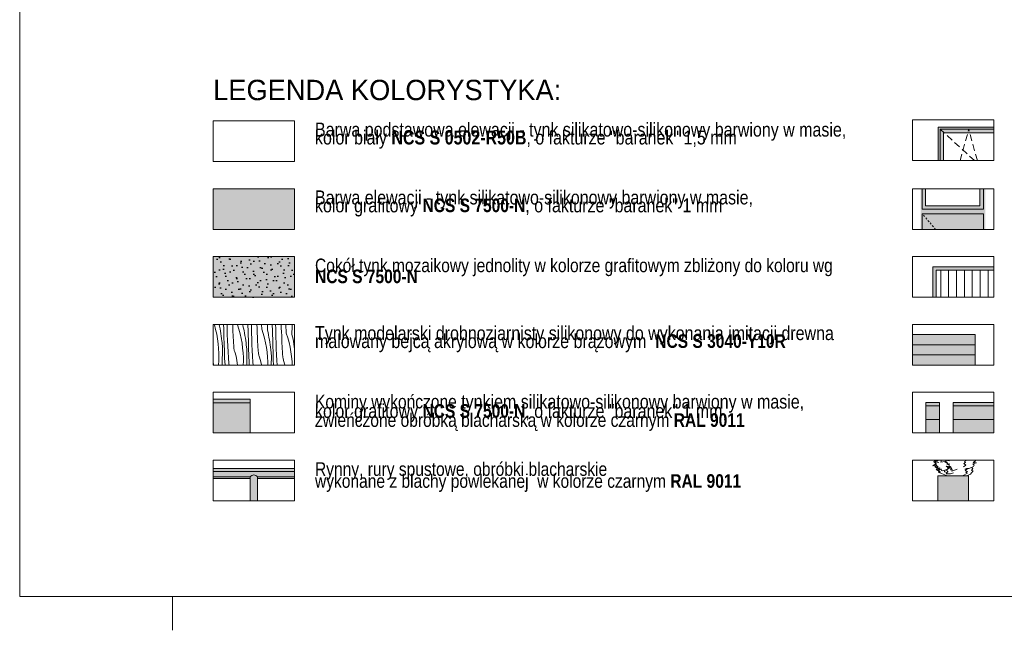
# Model space of a CAD drawing. Extents: x -366324 to -207045, y 68808 to 138616.
# Tile 1 of 170: x -366324 to -351821, y 68808 to 77809. Entities that reach past the tile are written whole.
import ezdxf

# ---------------------------------------------------------------- set-up
doc = ezdxf.new("R2010")
doc.units = 0
doc.header["$MEASUREMENT"] = 0
for name, pattern in [('Dashed', [564.444447, 282.222223, -282.222223]), ('Hidden Line', [50, 25, -25]), ('Krawędzie ukryte', [150, 100, -50])]:
    doc.linetypes.add(name, pattern=pattern)
for name, color, linetype, lineweight in [('Arch balustrady_Nr_Pióra__21', 7, 'Continuous', 9), ('Arch dachowki_Nr_Pióra__21', 7, 'Continuous', 9), ('Arch deszczówka_Nr_Pióra__21', 7, 'Continuous', 9), ('Arch kolorystyka_Nr_Pióra__1', 7, 'Continuous', 25), ('Arch kolorystyka_Nr_Pióra__41', 7, 'Continuous', 15), ('Arch okna_Nr_Pióra__21', 7, 'Continuous', 9), ('Arch okna_Nr_Pióra__5', 7, 'Continuous', 13), ('Arch opisy_Nr_Pióra__1', 7, 'Continuous', 25), ('Arch opisy_Nr_Pióra__21', 7, 'Continuous', 9), ('Arch schody_Nr_Pióra__21', 7, 'Continuous', 9), ('ARCH TABELA_Nr_Pióra__21', 7, 'Continuous', 9), ('arch wypelnienia_Nr_Pióra__21', 7, 'Continuous', 9), ('INWENT.ŚCIANY_Nr_Pióra__21', 7, 'Continuous', 9), ('INWENT.ŚCIANY_Nr_Pióra__5', 7, 'Continuous', 13)]:
    doc.layers.add(name, color=color, linetype=linetype, lineweight=lineweight)
for name, color, linetype, lineweight, true_color in [('Arch deszczówka_Nr_Pióra__22', 7, 'Continuous', 9, 0x7f7f7f), ('Arch kolorystyka_Nr_Pióra__2', 7, 'Continuous', 13, 0x7f7f7f), ('Arch kolorystyka_Nr_Pióra__22', 7, 'Continuous', 9, 0x7f7f7f), ('Arch kolorystyka_Nr_Pióra__81', 7, 'Continuous', 9, 0x5d5d5d), ('Arch okna_Nr_Pióra__81', 7, 'Continuous', 9, 0x5d5d5d), ('Arch rynny_Nr_Pióra__22', 7, 'Continuous', 9, 0x7f7f7f), ('arch wypelnienia_Nr_Pióra__2', 7, 'Continuous', 13, 0x7f7f7f), ('Arch zieleń_Nr_Pióra__4', 7, 'Continuous', 9, 0x029e21)]:
    doc.layers.add(name, color=color, linetype=linetype, lineweight=lineweight, true_color=true_color)
doc.styles.add('GENERATED_STYLE_2', font='txt')
doc.styles.add('GENERATED_STYLE_3', font='txt')

# ---------------------------------------------------------------- blocks, each defined once
blk = doc.blocks.new('*X116')
at = {"layer": 'Arch kolorystyka_Nr_Pióra__22', "linetype": 'Continuous'}
for p, q in [((-363459, 73317), (-363457, 73309)), ((-363457, 73309), (-363438, 73241)), ((-363385, 73317), (-363379, 73289)), ((-363379, 73289), (-363372, 73253)), ((-363372, 73253), (-363366, 73217)), ((-363321, 73307), (-363321, 73317)), ((-363320, 73293), (-363321, 73307)), ((-363319, 73278), (-363320, 73293)), ((-363319, 73264), (-363319, 73278)), ((-363318, 73250), (-363319, 73264)), ((-363317, 73236), (-363318, 73250)), ((-363270, 73254), (-363270, 73317)), ((-363268, 73168), (-363270, 73254)), ((-363186, 73285), (-363186, 73317)), ((-363185, 73245), (-363186, 73285)), ((-363183, 73205), (-363185, 73245)), ((-363118, 73313), (-363118, 73317)), ((-363118, 73313), (-363096, 73245)), ((-363096, 73245), (-363078, 73177)), ((-363035, 73298), (-363034, 73317)), ((-363035, 73298), (-363026, 73262)), ((-363026, 73262), (-363019, 73226)), ((-362962, 73285), (-362963, 73317)), ((-362962, 73271), (-362962, 73285)), ((-362961, 73257), (-362962, 73271)), ((-362960, 73243), (-362961, 73257)), ((-362912, 73309), (-362912, 73317)), ((-362911, 73293), (-362912, 73309)), ((-362910, 73276), (-362911, 73293)), ((-362909, 73190), (-362910, 73276)), ((-362826, 73261), (-362830, 73317)), ((-362825, 73221), (-362826, 73261)), ((-362758, 73249), (-362761, 73317)), ((-362758, 73249), (-362736, 73182)), ((-362674, 73234), (-362674, 73317)), ((-362602, 73222), (-362605, 73317)), ((-362554, 73312), (-362554, 73317)), ((-362554, 73296), (-362554, 73312)), ((-362553, 73279), (-362554, 73296)), ((-362552, 73262), (-362553, 73279)), ((-362552, 73246), (-362552, 73262)), ((-362551, 73229), (-362552, 73246)), ((-362471, 73270), (-362474, 73317)), ((-362466, 73198), (-362471, 73270)), ((-362398, 73186), (-362405, 73317)), ((-362314, 73171), (-362313, 73289)), ((-362313, 73289), (-362313, 73317)), ((-363438, 73241), (-363422, 73172)), ((-363422, 73172), (-363410, 73103)), ((-363410, 73103), (-363400, 73033)), ((-363366, 73217), (-363360, 73181)), ((-363360, 73181), (-363355, 73144)), ((-363355, 73144), (-363350, 73108)), ((-363350, 73108), (-363346, 73071)), ((-363315, 73132), (-363317, 73236)), ((-363313, 73027), (-363315, 73132)), ((-363264, 73082), (-363268, 73168)), ((-363182, 73165), (-363183, 73205)), ((-363180, 73125), (-363182, 73165)), ((-363177, 73085), (-363180, 73125)), ((-363078, 73177), (-363062, 73109)), ((-363062, 73109), (-363049, 73039)), ((-363019, 73226), (-363012, 73190)), ((-363012, 73190), (-363006, 73154)), ((-363006, 73154), (-363000, 73117)), ((-363000, 73117), (-362995, 73081)), ((-362960, 73229), (-362960, 73243)), ((-362959, 73215), (-362960, 73229)), ((-362958, 73201), (-362959, 73215)), ((-362958, 73187), (-362958, 73201)), ((-362957, 73173), (-362958, 73187)), ((-362955, 73068), (-362957, 73173)), ((-362907, 73105), (-362909, 73190)), ((-362904, 73019), (-362907, 73105)), ((-362824, 73181), (-362825, 73221)), ((-362823, 73141), (-362824, 73181)), ((-362821, 73101), (-362823, 73141)), ((-362819, 73061), (-362821, 73101)), ((-362736, 73182), (-362717, 73114)), ((-362717, 73114), (-362702, 73045)), ((-362674, 73234), (-362666, 73198)), ((-362666, 73198), (-362659, 73162)), ((-362659, 73162), (-362652, 73126)), ((-362652, 73126), (-362645, 73090)), ((-362601, 73208), (-362602, 73222)), ((-362601, 73194), (-362601, 73208)), ((-362600, 73179), (-362601, 73194)), ((-362599, 73165), (-362600, 73179)), ((-362599, 73151), (-362599, 73165)), ((-362598, 73137), (-362599, 73151)), ((-362597, 73123), (-362598, 73137)), ((-362597, 73109), (-362597, 73123)), ((-362595, 73005), (-362597, 73109)), ((-362550, 73212), (-362551, 73229)), ((-362549, 73127), (-362550, 73212)), ((-362547, 73041), (-362549, 73127)), ((-362465, 73158), (-362466, 73198)), ((-362464, 73118), (-362465, 73158)), ((-362463, 73078), (-362464, 73118)), ((-362398, 73186), (-362376, 73118)), ((-362376, 73118), (-362357, 73050)), ((-362314, 73171), (-362306, 73135)), ((-362306, 73135), (-362298, 73099)), ((-362298, 73099), (-362292, 73063)), ((-363400, 73033), (-363394, 72962)), ((-363394, 72962), (-363390, 72892)), ((-363344, 73055), (-363346, 73071)), ((-363342, 73039), (-363344, 73055)), ((-363340, 73023), (-363342, 73039)), ((-363339, 73007), (-363340, 73023)), ((-363338, 72991), (-363339, 73007)), ((-363337, 72975), (-363338, 72991)), ((-363337, 72959), (-363337, 72975)), ((-363337, 72943), (-363337, 72959)), ((-363309, 72922), (-363313, 73027)), ((-363260, 72997), (-363264, 73082)), ((-363255, 72911), (-363260, 72997)), ((-363175, 73045), (-363177, 73085)), ((-363172, 73005), (-363175, 73045)), ((-363172, 72993), (-363172, 73005)), ((-363171, 72982), (-363172, 72993)), ((-363169, 72970), (-363171, 72982)), ((-363168, 72958), (-363169, 72970)), ((-363165, 72947), (-363168, 72958)), ((-363049, 73039), (-363040, 72969)), ((-363040, 72969), (-363034, 72899)), ((-362995, 73081), (-362990, 73044)), ((-362990, 73044), (-362986, 73008)), ((-362984, 72992), (-362986, 73008)), ((-362981, 72976), (-362984, 72992)), ((-362980, 72960), (-362981, 72976)), ((-362978, 72944), (-362980, 72960)), ((-362953, 72963), (-362955, 73068)), ((-362949, 72859), (-362953, 72963)), ((-362900, 72933), (-362904, 73019)), ((-362817, 73022), (-362819, 73061)), ((-362815, 72982), (-362817, 73022)), ((-362812, 72942), (-362815, 72982)), ((-362702, 73045), (-362689, 72976)), ((-362689, 72976), (-362680, 72906)), ((-362645, 73090), (-362640, 73054)), ((-362640, 73054), (-362634, 73017)), ((-362634, 73017), (-362630, 72981)), ((-362630, 72981), (-362626, 72944)), ((-362592, 72900), (-362595, 73005)), ((-362544, 72955), (-362547, 73041)), ((-362540, 72870), (-362544, 72955)), ((-362461, 73038), (-362463, 73078)), ((-362459, 72998), (-362461, 73038)), ((-362457, 72958), (-362459, 72998)), ((-362455, 72918), (-362457, 72958)), ((-362357, 73050), (-362342, 72982)), ((-362342, 72982), (-362329, 72912)), ((-362292, 73063), (-362285, 73026)), ((-362285, 73026), (-362279, 72990)), ((-362279, 72990), (-362274, 72954)), ((-363391, 72801), (-363390, 72821)), ((-363390, 72892), (-363390, 72821)), ((-363341, 72754), (-363340, 72817)), ((-363340, 72817), (-363338, 72880)), ((-363338, 72880), (-363337, 72943)), ((-363305, 72818), (-363309, 72922)), ((-363300, 72717), (-363305, 72818)), ((-363249, 72826), (-363255, 72911)), ((-363242, 72740), (-363249, 72826)), ((-363163, 72935), (-363165, 72947)), ((-363160, 72924), (-363163, 72935)), ((-363156, 72912), (-363160, 72924)), ((-363138, 72848), (-363156, 72912)), ((-363124, 72783), (-363138, 72848)), ((-363034, 72899), (-363030, 72828)), ((-363030, 72828), (-363030, 72758)), ((-362979, 72754), (-362978, 72816)), ((-362977, 72927), (-362978, 72944)), ((-362978, 72816), (-362977, 72879)), ((-362977, 72911), (-362977, 72927)), ((-362977, 72895), (-362977, 72911)), ((-362977, 72879), (-362977, 72895)), ((-362945, 72754), (-362949, 72859)), ((-362895, 72848), (-362900, 72933)), ((-362889, 72762), (-362895, 72848)), ((-362811, 72930), (-362812, 72942)), ((-362810, 72918), (-362811, 72930)), ((-362809, 72906), (-362810, 72918)), ((-362807, 72895), (-362809, 72906)), ((-362805, 72883), (-362807, 72895)), ((-362803, 72871), (-362805, 72883)), ((-362800, 72860), (-362803, 72871)), ((-362796, 72849), (-362800, 72860)), ((-362778, 72785), (-362796, 72849)), ((-362680, 72906), (-362673, 72835)), ((-362673, 72835), (-362670, 72765)), ((-362623, 72928), (-362626, 72944)), ((-362621, 72912), (-362623, 72928)), ((-362620, 72896), (-362621, 72912)), ((-362618, 72880), (-362620, 72896)), ((-362617, 72864), (-362618, 72880)), ((-362618, 72753), (-362617, 72815)), ((-362617, 72848), (-362617, 72864)), ((-362616, 72832), (-362617, 72848)), ((-362617, 72815), (-362616, 72832)), ((-362589, 72795), (-362592, 72900)), ((-362535, 72784), (-362540, 72870)), ((-362452, 72878), (-362455, 72918)), ((-362451, 72866), (-362452, 72878)), ((-362450, 72855), (-362451, 72866)), ((-362449, 72843), (-362450, 72855)), ((-362447, 72831), (-362449, 72843)), ((-362445, 72820), (-362447, 72831)), ((-362442, 72808), (-362445, 72820)), ((-362329, 72912), (-362319, 72842)), ((-362319, 72842), (-362313, 72772)), ((-363470, 72717), (-363474, 72773)), ((-363396, 72719), (-363394, 72739)), ((-363396, 72717), (-363396, 72719)), ((-363394, 72739), (-363393, 72760)), ((-363393, 72760), (-363392, 72780)), ((-363392, 72780), (-363391, 72801)), ((-363341, 72717), (-363341, 72754)), ((-363240, 72717), (-363242, 72740)), ((-363115, 72717), (-363124, 72783)), ((-363031, 72737), (-363030, 72758)), ((-363031, 72717), (-363031, 72737)), ((-362980, 72717), (-362979, 72754)), ((-362943, 72717), (-362945, 72754)), ((-362885, 72717), (-362889, 72762)), ((-362764, 72720), (-362778, 72785)), ((-362764, 72717), (-362764, 72720)), ((-362670, 72765), (-362670, 72717)), ((-362619, 72717), (-362618, 72753)), ((-362586, 72717), (-362589, 72795)), ((-362530, 72717), (-362535, 72784)), ((-362439, 72797), (-362442, 72808)), ((-362436, 72785), (-362439, 72797)), ((-362418, 72721), (-362436, 72785)), ((-362417, 72717), (-362418, 72721)), ((-362313, 72772), (-362311, 72717))]:
    blk.add_line(p, q, dxfattribs=at)
blk = doc.blocks.new('Wypełnienie_58')
at = {"layer": 'Arch kolorystyka_Nr_Pióra__22', "linetype": 'Dashed'}
blk.add_blockref('*X116', (0, 0), dxfattribs=at)

msp = doc.modelspace()

# ---------------------------------------------------------------- hatches: boundary and pattern name
at = {"layer": 'Arch kolorystyka_Nr_Pióra__1', "linetype": 'Continuous'}
h = msp.add_hatch(dxfattribs=at)
h.set_pattern_fill('Carpet', color=256, style=0, pattern_type=2)
h.set_pattern_definition([(45, (0, 300), (-95.459415, 95.459415), [0, -90, 0, -135]), (110, (300, 300), (126.858504, 46.17272), [0, -66, 0, -114])])
h.paths.add_polyline_path([(-363474.3, 73717.4), (-362274.3, 73717.4), (-362274.3, 74167.4), (-362274.3, 74317.4), (-363474.3, 74317.4)], flags=0)
at = {"layer": 'Arch kolorystyka_Nr_Pióra__2', "linetype": 'Continuous'}
msp.add_hatch(color=256, dxfattribs=at).paths.add_polyline_path([(-352129.3, 74717.4), (-352129.3, 74947.4), (-353029.3, 74947.4), (-353029.3, 74717.4)], flags=0)
at = {"layer": 'Arch kolorystyka_Nr_Pióra__41', "linetype": 'Continuous'}
for points in [[(-352099.3, 74717.4), (-352099.3, 75317.4), (-352179.3, 75317.4), (-352179.3, 75067.4), (-352979.3, 75067.4), (-352979.3, 75317.4), (-353054.3, 75317.4), (-353054.3, 74717.4), (-353029.3, 74717.4), (-353029.3, 74947.4), (-352129.3, 74947.4), (-352129.3, 74717.4)], [(-363474.3, 72213.3), (-363474.3, 72163.3), (-362928.4, 72163.3), (-362928.4, 72213.3)], [(-363474.3, 71044.6), (-362274.3, 71044.6), (-362274.3, 71194.6), (-363474.3, 71194.6)], [(-362820.1, 70717.4), (-362820.1, 71044.6), (-362930.1, 71044.6), (-362930.1, 70717.4)]]:
    msp.add_hatch(color=256, dxfattribs=at).paths.add_polyline_path(points, flags=0)
at = {"layer": 'Arch kolorystyka_Nr_Pióra__81', "linetype": 'Continuous'}
for points in [[(-363474.3, 74717.4), (-362274.3, 74717.4), (-362274.3, 75317.4), (-363474.3, 75317.4)], [(-362928.4, 72163.3), (-363474.3, 72163.3), (-363474.3, 71717.4), (-362928.4, 71717.4)]]:
    msp.add_hatch(color=256, dxfattribs=at).paths.add_polyline_path(points, flags=0)
at = {"layer": 'Arch kolorystyka_Nr_Pióra__81', "linetype": 'Continuous', "lineweight": 0, "true_color": 0x454545}
for points in [[(-363474.3, 73717.4), (-362274.3, 73717.4), (-362274.3, 74167.4), (-362274.3, 74317.4), (-363474.3, 74317.4)], [(-352974.3, 72167.4), (-352974.3, 71717.4), (-352774.3, 71717.4), (-352774.3, 72167.4)], [(-351974.3, 72167.4), (-352574.3, 72167.4), (-352574.3, 71717.4), (-351974.3, 71717.4)], [(-352799.3, 71087.4), (-352799.3, 70717.4), (-352349.3, 70717.4), (-352349.3, 71087.4)]]:
    msp.add_hatch(color=250, dxfattribs=at).paths.add_polyline_path(points, flags=0)
at = {"layer": 'Arch kolorystyka_Nr_Pióra__81', "linetype": 'Continuous', "lineweight": 0, "true_color": 0x171717}
msp.add_hatch(color=250, dxfattribs=at).paths.add_polyline_path([(-353174.3, 72717.4), (-352248.2, 72717.4), (-352248.2, 73167.4), (-353174.3, 73167.4)], flags=0)
at = {"layer": 'arch wypelnienia_Nr_Pióra__2', "linetype": 'Continuous'}
msp.add_hatch(color=256, dxfattribs=at).paths.add_polyline_path([(-352794.3, 76223.1), (-352794.3, 75731.6), (-352714.3, 75731.6), (-352714.3, 76143.1), (-351974.3, 76143.1), (-351974.3, 76223.1)], flags=0)
at = {"layer": 'arch wypelnienia_Nr_Pióra__21', "linetype": 'Continuous'}
msp.add_hatch(color=256, dxfattribs=at).paths.add_polyline_path([(-352874.3, 74167.4), (-351974.3, 74167.4), (-351974.3, 74117.4), (-352824.3, 74117.4), (-352824.3, 73717.4), (-352874.3, 73717.4)], flags=0)

# ---------------------------------------------------------------- linework, layer by layer
at = {"layer": 'Arch balustrady_Nr_Pióra__21', "linetype": 'Continuous'}
for p, q in [((-352824.3, 74167.4), (-352874.3, 74167.4)), ((-352874.3, 74167.4), (-352874.3, 73717.4)), ((-351974.3, 74167.4), (-352874.3, 74167.4)), ((-352824.3, 74117.4), (-352824.3, 73717.4)), ((-351974.3, 74117.4), (-352824.3, 74117.4)), ((-352757.8, 74117.4), (-352757.8, 73717.4)), ((-352641.3, 74117.4), (-352641.3, 73717.4)), ((-352524.8, 74117.4), (-352524.8, 73717.4)), ((-352408.3, 74117.4), (-352408.3, 73717.4)), ((-352291.8, 74117.4), (-352291.8, 73717.4)), ((-352175.3, 74117.4), (-352175.3, 73717.4)), ((-352058.8, 74117.4), (-352058.8, 73717.4))]:
    msp.add_line(p, q, dxfattribs=at)
at = {"layer": 'Arch dachowki_Nr_Pióra__21', "linetype": 'Continuous'}
for p, q in [((-363474.3, 71194.6), (-362274.3, 71194.6)), ((-363474.3, 71044.6), (-362930.1, 71044.6)), ((-362820.1, 71044.6), (-362274.3, 71044.6))]:
    msp.add_line(p, q, dxfattribs=at)
at = {"layer": 'Arch deszczówka_Nr_Pióra__21', "linetype": 'Continuous'}
for p, q in [((-362930.1, 70717.4), (-362930.1, 71044.6)), ((-362820.1, 70717.4), (-362820.1, 71044.6))]:
    msp.add_line(p, q, dxfattribs=at)
at = {"layer": 'Arch deszczówka_Nr_Pióra__22', "linetype": 'Continuous'}
for p, q in [((-362930.1, 71044.6), (-362930.1, 71069.6)), ((-362820.1, 71044.6), (-362820.1, 71069.6))]:
    msp.add_line(p, q, dxfattribs=at)
msp.add_arc((-362875.1, 71033.6), 65.8, 33.22853, 146.77147, dxfattribs=at)
at = {"layer": 'Arch okna_Nr_Pióra__21', "linetype": 'Continuous'}
for p, q in [((-352979.3, 75067.4), (-352979.3, 75317.4)), ((-352179.3, 75067.4), (-352179.3, 75317.4)), ((-352979.3, 75067.4), (-352179.3, 75067.4)), ((-353029.3, 74947.4), (-353029.3, 74717.4)), ((-353029.3, 74947.4), (-352129.3, 74947.4)), ((-352129.3, 74947.4), (-352129.3, 74717.4))]:
    msp.add_line(p, q, dxfattribs=at)
at = {"layer": 'Arch okna_Nr_Pióra__21', "linetype": 'Hidden Line'}
msp.add_line((-352832.2, 74717.4), (-353029.3, 74947.4), dxfattribs=at)
at = {"layer": 'Arch okna_Nr_Pióra__5', "linetype": 'Continuous'}
for p, q in [((-352764.3, 76193.1), (-352764.3, 75731.6)), ((-352764.3, 76193.1), (-351974.3, 76193.1)), ((-352714.3, 76143.1), (-351974.3, 76143.1)), ((-352714.3, 76143.1), (-352714.3, 75731.6))]:
    msp.add_line(p, q, dxfattribs=at)
at = {"layer": 'Arch okna_Nr_Pióra__5', "linetype": 'Krawędzie ukryte'}
for p, q in [((-352257.5, 75731.6), (-352764.3, 76193.1)), ((-352471, 75731.6), (-352344.3, 76193.1)), ((-352217.6, 75731.6), (-352344.3, 76193.1))]:
    msp.add_line(p, q, dxfattribs=at)
at = {"layer": 'Arch okna_Nr_Pióra__81', "linetype": 'Continuous'}
for p, q in [((-353029.3, 75017.4), (-353029.3, 75317.4)), ((-352129.3, 75017.4), (-352129.3, 75317.4)), ((-353029.3, 75017.4), (-352129.3, 75017.4))]:
    msp.add_line(p, q, dxfattribs=at)
at = {"layer": 'Arch opisy_Nr_Pióra__21', "linetype": 'Continuous'}
for p, q in [((-363474.3, 75717.4), (-363474.3, 76317.4)), ((-363474.3, 76317.4), (-362274.3, 76317.4)), ((-362274.3, 76317.4), (-362274.3, 75717.4)), ((-353174.3, 75731.6), (-353174.3, 76331.6)), ((-353174.3, 76331.6), (-351974.3, 76331.6)), ((-351974.3, 76331.6), (-351974.3, 75731.6)), ((-362274.3, 75717.4), (-363474.3, 75717.4)), ((-351974.3, 75731.6), (-353174.3, 75731.6)), ((-363474.3, 74717.4), (-363474.3, 75317.4)), ((-363474.3, 75317.4), (-362274.3, 75317.4)), ((-362274.3, 75317.4), (-362274.3, 74717.4)), ((-353174.3, 74717.4), (-353174.3, 75317.4)), ((-353174.3, 75317.4), (-351974.3, 75317.4)), ((-351974.3, 75317.4), (-351974.3, 74717.4)), ((-362274.3, 74717.4), (-363474.3, 74717.4)), ((-351974.3, 74717.4), (-353174.3, 74717.4)), ((-363474.3, 73717.4), (-363474.3, 74317.4)), ((-363474.3, 74317.4), (-362274.3, 74317.4)), ((-362274.3, 74317.4), (-362274.3, 73717.4)), ((-353174.3, 74317.4), (-351974.3, 74317.4)), ((-353174.3, 73717.4), (-353174.3, 74317.4)), ((-351974.3, 74317.4), (-351974.3, 73717.4)), ((-362274.3, 73717.4), (-363474.3, 73717.4)), ((-351974.3, 73717.4), (-353174.3, 73717.4)), ((-363474.3, 72717.4), (-363474.3, 73317.4)), ((-363474.3, 73317.4), (-362274.3, 73317.4)), ((-362274.3, 73317.4), (-362274.3, 72717.4)), ((-353174.3, 73317.4), (-351974.3, 73317.4)), ((-353174.3, 72717.4), (-353174.3, 73317.4)), ((-351974.3, 73317.4), (-351974.3, 72717.4)), ((-362274.3, 72717.4), (-363474.3, 72717.4)), ((-351974.3, 72717.4), (-353174.3, 72717.4)), ((-363474.3, 71717.4), (-363474.3, 72317.4)), ((-363474.3, 72317.4), (-362274.3, 72317.4)), ((-362274.3, 72317.4), (-362274.3, 71717.4)), ((-353174.3, 72317.4), (-351974.3, 72317.4)), ((-353174.3, 71717.4), (-353174.3, 72317.4)), ((-351974.3, 72317.4), (-351974.3, 71717.4)), ((-362274.3, 71717.4), (-363474.3, 71717.4)), ((-351974.3, 71717.4), (-353174.3, 71717.4)), ((-363474.3, 71317.4), (-362274.3, 71317.4)), ((-363474.3, 70717.4), (-363474.3, 71317.4)), ((-362274.3, 71317.4), (-362274.3, 70717.4)), ((-353174.3, 71317.4), (-351974.3, 71317.4)), ((-353174.3, 70717.4), (-353174.3, 71317.4)), ((-351974.3, 71317.4), (-351974.3, 70717.4)), ((-362274.3, 70717.4), (-363474.3, 70717.4)), ((-351974.3, 70717.4), (-353174.3, 70717.4))]:
    msp.add_line(p, q, dxfattribs=at)
at = {"layer": 'Arch rynny_Nr_Pióra__22', "linetype": 'Continuous'}
for p, q in [((-363474.3, 71149.6), (-362274.3, 71149.6)), ((-363474.3, 71069.6), (-362930.1, 71069.6)), ((-362820.1, 71069.6), (-362274.3, 71069.6))]:
    msp.add_line(p, q, dxfattribs=at)
at = {"layer": 'Arch schody_Nr_Pióra__21', "linetype": 'Continuous'}
for p, q in [((-352248.2, 73167.4), (-353174.3, 73167.4)), ((-352248.2, 73167.4), (-352248.2, 72717.4)), ((-352248.2, 73017.4), (-353174.3, 73017.4)), ((-352248.2, 72867.4), (-353174.3, 72867.4)), ((-352974.3, 72167.4), (-352974.3, 71717.4)), ((-352774.3, 72167.4), (-352974.3, 72167.4)), ((-352774.3, 72117.4), (-352974.3, 72117.4)), ((-352774.3, 72167.4), (-352774.3, 71717.4)), ((-352574.3, 72167.4), (-352574.3, 71717.4)), ((-352574.3, 72167.4), (-351974.3, 72167.4)), ((-352574.3, 72117.4), (-351974.3, 72117.4)), ((-352774.3, 71917.4), (-352974.3, 71917.4)), ((-352574.3, 71917.4), (-351974.3, 71917.4)), ((-352774.3, 71717.4), (-352974.3, 71717.4)), ((-352799.3, 71087.4), (-352799.3, 70717.4)), ((-352349.3, 71087.4), (-352799.3, 71087.4)), ((-352349.3, 71087.4), (-352349.3, 70717.4))]:
    msp.add_line(p, q, dxfattribs=at)
at = {"layer": 'ARCH TABELA_Nr_Pióra__21', "linetype": 'Continuous'}
for p, q in [((-366324.3, 97758.4), (-366324.3, 69308.4)), ((-325574.3, 69308.4), (-366324.3, 69308.4)), ((-364074.3, 68808.4), (-364074.3, 69308.4)), ((-364074.3, 68808.4), (-364074.3, 69308.4))]:
    msp.add_line(p, q, dxfattribs=at)
at = {"layer": 'Arch zieleń_Nr_Pióra__4', "linetype": 'Continuous'}
for p, q in [((-352826.5, 71268.1), (-352873.5, 71234.3)), ((-352873.5, 71234.3), (-352815.5, 71239.9)), ((-352824.9, 71275.9), (-352862.8, 71294.4)), ((-352862.8, 71294.4), (-352787.2, 71284.2)), ((-352817.3, 71317.4), (-352860.3, 71288.3)), ((-352860.3, 71288.3), (-352826.5, 71268.1)), ((-352858.6, 71317.4), (-352857.3, 71315.2)), ((-352857.3, 71315.2), (-352837.4, 71317.4)), ((-352834.2, 71302.9), (-352854.8, 71317.4)), ((-352815.5, 71239.9), (-352841.8, 71224.9)), ((-352841.8, 71224.9), (-352807.7, 71194.7)), ((-352841.3, 71262.3), (-352824.9, 71275.9)), ((-352792.6, 71215.3), (-352841.3, 71262.3)), ((-352778.4, 71185.3), (-352835.7, 71219.1)), ((-352835.7, 71219.1), (-352792.6, 71215.3)), ((-352787.2, 71284.2), (-352834.2, 71302.9)), ((-352832.6, 71317.4), (-352801.8, 71308.8)), ((-352801.8, 71308.8), (-352806, 71317.4)), ((-352753.9, 71288.5), (-352746.4, 71317.4)), ((-352727.1, 71291.7), (-352753.9, 71288.5)), ((-352691.2, 71303.9), (-352727.1, 71291.7)), ((-352691.9, 71283.6), (-352691.2, 71303.9)), ((-352660.5, 71289.3), (-352691.9, 71283.6)), ((-352632.9, 71307.5), (-352679.9, 71316)), ((-352679.9, 71316), (-352671.2, 71280)), ((-352626.5, 71221), (-352677.6, 71228.9)), ((-352677.6, 71228.9), (-352639.3, 71196.2)), ((-352671.2, 71280), (-352632.9, 71240.7)), ((-352663.8, 71251.3), (-352660.5, 71289.3)), ((-352620.8, 71262.7), (-352663.8, 71251.3)), ((-352658.2, 71185.1), (-352636.4, 71213.4)), ((-352636.5, 71317.4), (-352632.9, 71307.5)), ((-352636.4, 71213.4), (-352610.2, 71225.1)), ((-352610.2, 71225.1), (-352633.8, 71199.9)), ((-352632.9, 71240.7), (-352626.5, 71221)), ((-352423.3, 71217.7), (-352385.7, 71241.4)), ((-352415.8, 71264.8), (-352390.3, 71283.9)), ((-352385.7, 71241.4), (-352415.8, 71264.8)), ((-352405.6, 71297.3), (-352372.2, 71315.3)), ((-352390.3, 71283.9), (-352405.6, 71297.3)), ((-352372.2, 71315.3), (-352369.7, 71317.4)), ((-352276.1, 71222.7), (-352305.1, 71210.5)), ((-352230.6, 71276.1), (-352281.9, 71261.8)), ((-352281.9, 71261.8), (-352267, 71240.5)), ((-352246.3, 71308.3), (-352277.6, 71284.3)), ((-352277.6, 71284.3), (-352230.6, 71276.1)), ((-352267, 71240.5), (-352276.1, 71222.7)), ((-352246.1, 71317.4), (-352246.3, 71308.3)), ((-352824.5, 71176.5), (-352778.4, 71185.3)), ((-352760.6, 71141.1), (-352824.5, 71176.5)), ((-352807.7, 71194.7), (-352768.8, 71201.3)), ((-352795.9, 71140.9), (-352760.6, 71141.1)), ((-352671, 71089.1), (-352795.9, 71140.9)), ((-352768.8, 71201.3), (-352794.7, 71161.2)), ((-352794.7, 71161.2), (-352749.3, 71189.1)), ((-352749.3, 71189.1), (-352743.9, 71163.7)), ((-352743.9, 71163.7), (-352724.7, 71158.2)), ((-352724.7, 71158.2), (-352696, 71171.2)), ((-352696, 71171.2), (-352700.2, 71143.4)), ((-352700.2, 71143.4), (-352664.3, 71136.9)), ((-352696, 71171.2), (-352658.2, 71185.1)), ((-352664.3, 71136.9), (-352674.9, 71116.1)), ((-352674.9, 71116.1), (-352636.4, 71116.5)), ((-352639.3, 71196.2), (-352671.2, 71168.2)), ((-352671.2, 71168.2), (-352645.4, 71138.3)), ((-352636.4, 71116.5), (-352614, 71114.9)), ((-352633.8, 71199.9), (-352593.4, 71203.6)), ((-352614, 71114.9), (-352570.2, 71130.6)), ((-352593.4, 71203.6), (-352611.6, 71172.6)), ((-352611.6, 71172.6), (-352587.3, 71179.3)), ((-352591.3, 71154.9), (-352517.4, 71182.6)), ((-352587.3, 71179.3), (-352591.3, 71154.9)), ((-352364.4, 71122.7), (-352435, 71087.4)), ((-352376.6, 71195.5), (-352403, 71184.4)), ((-352403, 71184.4), (-352368.5, 71184.5)), ((-352368.5, 71184.5), (-352398.7, 71157.4)), ((-352398.7, 71157.4), (-352363.6, 71149.6)), ((-352363.6, 71149.6), (-352385.1, 71136.4)), ((-352385.1, 71136.4), (-352364.4, 71122.7)), ((-352341.1, 71192.3), (-352376.6, 71195.5)), ((-352319.7, 71112.1), (-352361, 71090.7)), ((-352305.1, 71210.5), (-352341.1, 71192.3)), ((-352305.6, 71129.6), (-352319.7, 71112.1)), ((-352279.1, 71157.5), (-352305.6, 71129.6)), ((-352305.1, 71210.5), (-352281.9, 71194.6)), ((-352281.9, 71194.6), (-352301.6, 71163.9)), ((-352301.6, 71163.9), (-352279.1, 71157.5))]:
    msp.add_line(p, q, dxfattribs=at)
at = {"layer": 'INWENT.ŚCIANY_Nr_Pióra__21', "linetype": 'Continuous'}
for p, q in [((-363474.3, 72213.3), (-362928.4, 72213.3)), ((-363474.3, 72163.3), (-362928.4, 72163.3)), ((-362928.4, 71717.4), (-362928.4, 72213.3))]:
    msp.add_line(p, q, dxfattribs=at)
at = {"layer": 'INWENT.ŚCIANY_Nr_Pióra__5', "linetype": 'Continuous'}
for q in [(-352794.3, 75731.6), (-351974.3, 76223.1)]:
    msp.add_line((-352794.3, 76223.1), q, dxfattribs=at)

# ---------------------------------------------------------------- block references
at = {"layer": 'Arch kolorystyka_Nr_Pióra__22', "linetype": 'Dashed'}
msp.add_blockref('Wypełnienie_58', (0, 0), dxfattribs=at)

# ---------------------------------------------------------------- texts
at = {"layer": 'Arch opisy_Nr_Pióra__1', "linetype": 'Continuous', "attachment_point": 1, "style": 'GENERATED_STYLE_2'}
for s, insert, char_height, width, line_spacing_factor in [('\\A1;{\\fArial Narrow Europa Środkowa|b0|i0|c0|p34;Barwa podstawowa elewacji - tynk silikatowo-silikonowy barwiony w masie, \\Pkolor biały \\fArial Narrow Europa Środkowa|b1|i0|c0|p34;NCS S 0502-R50B\\fArial Narrow Europa Środkowa|b0|i0|c0|p34;, o fakturze "baranek" 1,5 mm }', (-361974.3, 76291.7), 205.5682, 9481.889, 0.340614), ('\\A1;{\\fArial Narrow Europa Środkowa|b0|i0|c0|p34;Barwa elewacji - tynk silikatowo-silikonowy barwiony w masie, \\Pkolor grafitowy \\fArial Narrow Europa Środkowa|b1|i0|c0|p34;\\H0.972913x;NCS S 7500-N\\fArial Narrow Europa Środkowa|b0|i0|c0|p34;\\H1.027841x;, o fakturze "baranek" 1 mm }', (-361974.3, 75291.7), 205.5682, 9481.889, 0.340614), ('\\A1;{\\fArial Narrow Europa Środkowa|b0|i0|c0|p34;Cokół tynk mozaikowy jednolity w kolorze grafitowym zbliżony do koloru wg \\P\\fArial Narrow Europa Środkowa|b1|i0|c0|p34;NCS S 7500-N}', (-361974.3, 74287.8), 200, 8549.677, 0.486942), ('\\A1;{\\fArial Narrow Europa Środkowa|b0|i0|c0|p34;Tynk modelarski drobnoziarnisty silikonowy do wykonania imitacji drewna \\Pmalowany bejcą akrylową w kolorze brązowym  \\fArial Narrow Europa Środkowa|b1|i0|c0|p34;\\H0.972913x;NCS S 3040-Y10R}', (-361974.3, 73291.7), 205.5682, 9481.889, 0.342532), ('\\A1;{\\fArial Narrow Europa Środkowa|b0|i0|c0|p34;Kominy wykończone\\H1.027841x; tynkiem silikatowo-silikonowy barwiony w masie, \\Pkolor grafitowy \\fArial Narrow Europa Środkowa|b1|i0|c0|p34;\\H0.972913x;NCS S 7500-N\\fArial Narrow Europa Środkowa|b0|i0|c0|p34;\\H1.027841x;, o fakturze "baranek" 1 mm\\H0.972913x;,\\Pzwieńczone obróbką blacharską w kolorze czarnym \\fArial Narrow Europa Środkowa|b1|i0|c0|p34;RAL 9011\\fArial Narrow Europa Środkowa|b0|i0|c0|p34; }', (-361974.3, 72282.5), 200, 8549.677, 0.401516), ('\\A1;{\\fArial Narrow Europa Środkowa|b0|i0|c0|p34;Rynny, rury spustowe, obróbki blacharskie\\Pwykonane z blachy powlekanej  w kolorze czarnym \\fArial Narrow Europa Środkowa|b1|i0|c0|p34;RAL 9011}', (-361974.3, 71285.3), 200, 8549.677, 0.528524)]:
    msp.add_mtext(s, dxfattribs=dict(at, insert=insert, char_height=char_height, width=width, line_spacing_factor=line_spacing_factor))
at = {"layer": 'Arch opisy_Nr_Pióra__21', "linetype": 'Continuous', "insert": (-363474.3, 76922.8), "char_height": 300, "attachment_point": 1, "style": 'GENERATED_STYLE_3'}
msp.add_mtext('{LEGENDA KOLORYSTYKA:}', dxfattribs=at)

doc.saveas('drawing.dxf')
